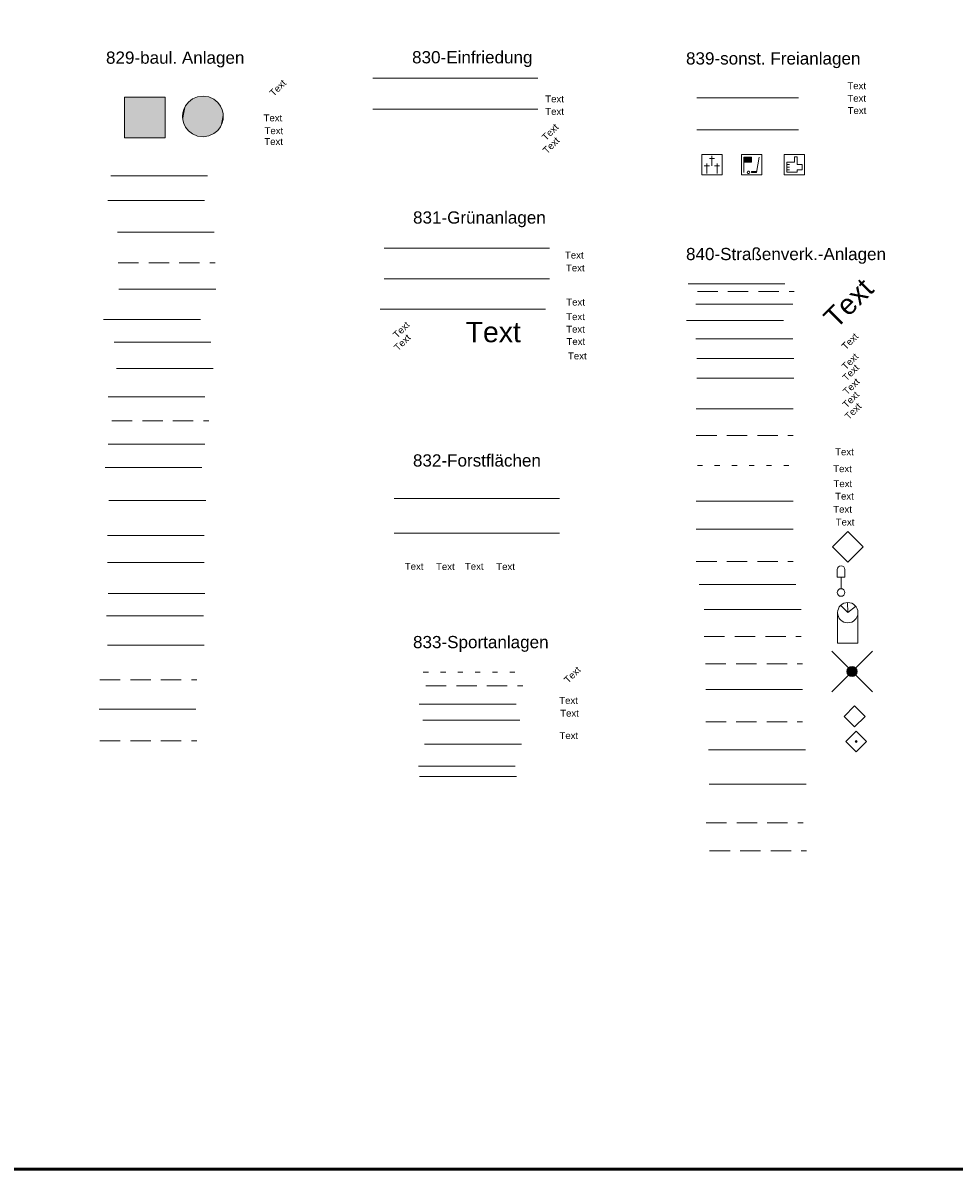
# Model space of a CAD drawing. Header units: metres. Extents: x 4523588 to 4523850, y 5693451 to 5693851.
# Tile 18 of 25: x 4523662 to 4523708, y 5693627 to 5693683. Entities that reach past the tile are written whole.
import ezdxf

# ---------------------------------------------------------------- set-up
doc = ezdxf.new("R2010")
doc.units = ezdxf.units.M
doc.header["$LTSCALE"] = 0.5
doc.linetypes.add('STRICH_05_12', pattern=[1.7, 0.5, -1.2])
doc.linetypes.add('STRICH_20_10', pattern=[3, 2, -1])
for name, color, linetype, lineweight in [('100_HILFE_LEG', 24, 'CONTINUOUS', 18), ('100_LEG_LAGE', 7, 'CONTINUOUS', 18), ('829_ABSCHMIERRAMPE_BL_2', 7, 'CONTINUOUS', 18), ('829_BRUECKE_BL_2', 7, 'CONTINUOUS', 18), ('829_BRUECKE_HOEH_4', 7, 'CONTINUOUS', 18), ('829_BRUECKE_WIDERLL_2', 7, 'CONTINUOUS', 18), ('829_EIN_AUS_SCHA_BGZ_2', 7, 'CONTINUOUS', 18), ('829_ERDUEB_ANL_BL_2', 7, 'STRICH_20_10', 18), ('829_FREI_TXT_SBANL_4', 7, 'CONTINUOUS', 18), ('829_FREIST_SCHORNST_8', 12, 'CONTINUOUS', 18), ('829_HP_SBANL_HOEH_4', 30, 'CONTINUOUS', 18), ('829_ING_BGZ_LIN_2', 7, 'CONTINUOUS', 18), ('829_ING_BGZ_LIN_UEBD_2', 7, 'STRICH_20_10', 18), ('829_ING_BW_PFEILER_LF_2', 7, 'CONTINUOUS', 18), ('829_LADERAMPE_BL_2', 7, 'CONTINUOUS', 18), ('829_LKW_WAAGE_BL_2', 7, 'CONTINUOUS', 18), ('829_LUFT_SCHA_BGZ_LINIE_2', 7, 'CONTINUOUS', 18), ('829_PFEILER_BL_2', 7, 'CONTINUOUS', 18), ('829_PFEILER_ECKIG_1', 7, 'CONTINUOUS', 18), ('829_PFEILER_RUND_1', 7, 'CONTINUOUS', 18), ('829_PODEST_2', 7, 'CONTINUOUS', 18), ('829_STAHLIGITTERMAST_8', 7, 'CONTINUOUS', 18), ('829_STUETZBAUWERK_8', 7, 'CONTINUOUS', 18), ('829_STUETZBAUWERK_RAND_2', 7, 'STRICH_20_10', 18), ('829_TORWAND_2', 12, 'CONTINUOUS', 18), ('829_TUNNEL_BL_UEBD_2', 7, 'STRICH_20_10', 18), ('829_TURM_8', 12, 'CONTINUOUS', 18), ('829_TURM_ART_4', 7, 'CONTINUOUS', 18), ('829_TXT_BEZ_PF_BAUL_2', 7, 'CONTINUOUS', 9), ('830_FREI_TXT_EINFR_4', 7, 'CONTINUOUS', 18), ('830_HP_EINFR_PKT_HOEH_4', 30, 'CONTINUOUS', 18), ('830_TOR_ART_4', 7, 'CONTINUOUS', 18), ('830_TOR_LAUFSCH_2', 1, 'CONTINUOUS', 18), ('830_TXT_BEZ_PF_EINFR_2', 7, 'CONTINUOUS', 9), ('830_ZAUN_ART_4', 7, 'CONTINUOUS', 18), ('831_BAUM_ART_4', 7, 'CONTINUOUS', 18), ('831_BAUM_KRONEN_D_4', 7, 'CONTINUOUS', 18), ('831_BAUM_NUMMER_4', 7, 'CONTINUOUS', 18), ('831_BAUM_STAMM_U_4', 7, 'CONTINUOUS', 18), ('831_DACHBEGR_ART_4', 7, 'CONTINUOUS', 18), ('831_FASSADENBEGR_ART_4', 7, 'CONTINUOUS', 18), ('831_FLAECHE_BEZ_4', 7, 'CONTINUOUS', 18), ('831_FLAECHE_GROESSE_4', 7, 'CONTINUOUS', 18), ('831_FREI_TXT_GRUEN_4', 7, 'CONTINUOUS', 18), ('831_GRUEN_ABSCH_BGZ_LIN_2', 7, 'CONTINUOUS', 18), ('831_GRUEN_BGZ_LIN_2', 7, 'CONTINUOUS', 18), ('831_HP_GRUEN_HOEHE_4', 30, 'CONTINUOUS', 18), ('831_TXT_BEZ_PF_GRUEN_2', 7, 'CONTINUOUS', 9), ('832_BEZ_FREI_WALD_FL_4', 7, 'CONTINUOUS', 18), ('832_FLAECHEN_GR_4', 7, 'CONTINUOUS', 18), ('832_FREI_TXT_FREIFL_4', 7, 'CONTINUOUS', 18), ('832_FREIFL_BGZ_LINIE_2', 7, 'CONTINUOUS', 18), ('832_PKT_H_FREI_WALD_FL_4', 30, 'CONTINUOUS', 18), ('832_TXT_BEZ_PF_WALD_2', 7, 'CONTINUOUS', 9), ('833_ABSPRUNGBALKEN_2', 7, 'STRICH_05_12', 18), ('833_BANKREIHE_2', 7, 'STRICH_20_10', 18), ('833_FREI_TXT_AUSB_ANL_4', 7, 'CONTINUOUS', 18), ('833_GERAETEBOX_UNTERST_8', 7, 'CONTINUOUS', 18), ('833_HP_SPOAUS_HOEH_4', 30, 'CONTINUOUS', 18), ('833_SPORT_ANL_BEZ_4', 7, 'CONTINUOUS', 18), ('833_SPORT_ANL_BGZ_LINIE_2', 7, 'CONTINUOUS', 18), ('833_SPORTANL_OBFL_BEF_4', 7, 'CONTINUOUS', 18), ('833_TRIBUENE_8', 1, 'CONTINUOUS', 18), ('833_TXT_BEZ_PF_SPORT_2', 7, 'CONTINUOUS', 9), ('833_WASSERGRABEN_8', 145, 'CONTINUOUS', 18), ('839_FREI_TXT_S_FREIANL_4', 7, 'CONTINUOUS', 18), ('839_FREIANL_BL_2', 7, 'CONTINUOUS', 18), ('839_FRIEDHOF_SIGN_1', 7, 'CONTINUOUS', 18), ('839_GOLFPLATZ_SIGN_1', 7, 'CONTINUOUS', 18), ('839_HP_SFREIANL_HOEH_4', 30, 'CONTINUOUS', 18), ('839_OFL_BEF_SON_FREIANL_4', 7, 'CONTINUOUS', 18), ('839_TRIMMPFAD_SIGN_1', 7, 'CONTINUOUS', 18), ('839_TXT_BEZ_PF_FREIANL_2', 7, 'CONTINUOUS', 9), ('840_BEF_FLAECHE_BEZ_4', 7, 'CONTINUOUS', 18), ('840_BEF_FLAECHE_OFBEF_4', 7, 'CONTINUOUS', 18), ('840_BORDSTEIN_2', 7, 'CONTINUOUS', 18), ('840_BORDSTEIN_MAT_4', 7, 'CONTINUOUS', 18), ('840_BORDSTEIN_UEBD_2', 7, 'STRICH_20_10', 18), ('840_DREHKREUZ_1', 7, 'CONTINUOUS', 18), ('840_EINFASS_MAT_4', 7, 'CONTINUOUS', 18), ('840_EINFASSUNG_2', 7, 'CONTINUOUS', 18), ('840_EINFASSUNG_UEBD_2', 7, 'STRICH_20_10', 18), ('840_ENTW_RINNE_BL_2', 7, 'CONTINUOUS', 18), ('840_ENTW_RINNE_MAT_4', 7, 'CONTINUOUS', 18), ('840_FAHRBAHN_OFBEF_4', 7, 'CONTINUOUS', 18), ('840_FLACH_BORD_2', 7, 'CONTINUOUS', 18), ('840_FLACH_BORD_UEBD_2', 7, 'STRICH_20_10', 18), ('840_FREI_TXT_VERK_4', 7, 'CONTINUOUS', 18), ('840_FUGE_ALLG_2', 34, 'CONTINUOUS', 18), ('840_HOCH_BORD_2', 7, 'CONTINUOUS', 18), ('840_HOCH_BORD_UEBD_2', 7, 'STRICH_20_10', 18), ('840_JAGEN_STEIN_1', 7, 'CONTINUOUS', 18), ('840_KAST_RINNE_KEN_4', 7, 'CONTINUOUS', 18), ('840_KM_STEIN_1', 7, 'CONTINUOUS', 18), ('840_LEUCHTSAEULE_1', 7, 'CONTINUOUS', 18), ('840_METALLBAND_2', 7, 'CONTINUOUS', 18), ('840_METALLBAND_UEBD_2', 7, 'STRICH_20_10', 18), ('840_ORT_STEIN_1', 7, 'CONTINUOUS', 18), ('840_PALISADE_2', 7, 'CONTINUOUS', 18), ('840_PALISADE_UEBD_2', 7, 'STRICH_20_10', 18), ('840_PARKUHR_1', 7, 'CONTINUOUS', 18), ('840_RADABW_BGZ_LIN_2', 12, 'CONTINUOUS', 18), ('840_SCHILD_BRUECKE_BL_2', 7, 'CONTINUOUS', 18), ('840_SEITENST_OFBEF_4', 7, 'CONTINUOUS', 18), ('840_SPERRKETTE_2', 7, 'STRICH_05_12', 18), ('840_STR_NAME_4', 7, 'CONTINUOUS', 18), ('840_STR_VERK_ANL_HOEH_4', 30, 'CONTINUOUS', 18), ('840_TIEF_BORD_2', 7, 'CONTINUOUS', 18), ('840_TIEF_BORD_UEBD_2', 7, 'STRICH_20_10', 18), ('840_TXT_BEZ_PF_STRA_2', 7, 'CONTINUOUS', 9), ('840_VERKAB_BGZ_LIN_2', 7, 'CONTINUOUS', 18), ('840_VERKFL_BGZ_LIN_2', 7, 'CONTINUOUS', 18), ('840_VERKFL_BGZ_LIN_UEBD_2', 7, 'STRICH_20_10', 18), ('840_WEG_BEZ_4', 7, 'CONTINUOUS', 18), ('840_WEG_OFBEF_4', 7, 'CONTINUOUS', 18)]:
    doc.layers.add(name, color=color, linetype=linetype, lineweight=lineweight)
doc.styles.add('ARIAL', font='arial.ttf')

# ---------------------------------------------------------------- blocks, each defined once
blk = doc.blocks.new('*U518')
at = {"layer": '829_PFEILER_ECKIG_1', "color": 12, "linetype": 'Continuous', "extrusion": (0, 0, -1)}
for points in [[(0.013, -0.032), (1.013, -1.032), (1.013, 0.968)], [(0.013, -0.032), (1.013, 0.968), (-0.987, 0.968)], [(0.013, -0.032), (-0.987, 0.968), (-0.987, -1.032)], [(0.013, -0.032), (-0.987, -1.032), (1.013, -1.032)]]:
    blk.add_solid(points, dxfattribs=at)
blk = doc.blocks.new('829_PFEILER_ECKIG')
at = {"layer": '829_PFEILER_ECKIG_1', "color": 7}
blk.add_lwpolyline([(-1.013, -1.032), (-1.013, 0.968), (0.987, 0.968), (0.987, -1.032), (-1.013, -1.032)], dxfattribs=at)
at = {"layer": '829_PFEILER_ECKIG_1', "color": 12, "linetype": 'Continuous'}
blk.add_blockref('*U518', (0, 0), dxfattribs=at)
blk = doc.blocks.new('*U520')
at = {"layer": '829_PFEILER_RUND_1', "color": 12, "linetype": 'Continuous'}
for points in [[(-0.857, 0.512), (-0.945, -0.351), (-0.716, 0.692)], [(-0.857, -0.534), (-0.716, 0.692), (-0.945, -0.351)], [(-0.716, 0.692), (-0.857, -0.534), (-0.518, 0.848)], [(-0.716, -0.714), (-0.518, 0.848), (-0.857, -0.534)], [(-0.518, 0.848), (-0.716, -0.714), (-0.268, 0.954)], [(-0.518, -0.869), (-0.268, 0.954), (-0.716, -0.714)], [(-0.268, 0.954), (-0.518, -0.869), (0.01, 0.989)], [(-0.268, -0.975), (0.01, 0.989), (-0.518, -0.869)], [(0.01, 0.989), (-0.268, -0.975), (0.288, 0.946)], [(0.01, -1.01), (0.288, 0.946), (-0.268, -0.975)], [(0.288, 0.946), (0.01, -1.01), (0.532, 0.833)], [(0.288, -0.967), (0.532, 0.833), (0.01, -1.01)], [(0.532, 0.833), (0.288, -0.967), (0.724, 0.674)], [(0.532, -0.854), (0.724, 0.674), (0.288, -0.967)], [(0.724, 0.674), (0.532, -0.854), (0.859, 0.493)], [(-0.99, 0.159), (-1.005, -0.026), (-0.945, 0.33)], [(-0.99, -0.18), (-0.945, 0.33), (-1.005, -0.026)], [(-1.005, 0.005), (-1.005, -0.011), (-0.99, 0.159)], [(-1.005, -0.026), (-0.99, 0.159), (-1.005, -0.011)], [(-0.945, 0.33), (-0.99, -0.18), (-0.857, 0.512)], [(-0.945, -0.351), (-0.857, 0.512), (-0.99, -0.18)], [(0.724, -0.695), (0.859, 0.493), (0.532, -0.854)], [(0.859, 0.493), (0.724, -0.695), (0.942, 0.311)], [(0.859, -0.514), (0.942, 0.311), (0.724, -0.695)], [(0.942, 0.311), (0.859, -0.514), (0.984, 0.141)], [(0.942, -0.332), (0.984, 0.141), (0.859, -0.514)], [(0.984, 0.141), (0.942, -0.332), (0.995, -0.011)], [(0.984, -0.162), (0.995, -0.011), (0.942, -0.332)]]:
    blk.add_solid(points, dxfattribs=at)
blk = doc.blocks.new('829_PFEILER_RUND')
at = {"layer": '829_PFEILER_RUND_1', "color": 7}
for p, q in [((-0.716, 0.692), (-0.857, 0.512)), ((-0.518, 0.848), (-0.716, 0.692)), ((-0.268, 0.954), (-0.518, 0.848)), ((0.01, 0.989), (-0.268, 0.954)), ((0.288, 0.946), (0.01, 0.989)), ((0.532, 0.833), (0.288, 0.946)), ((0.724, 0.674), (0.532, 0.833)), ((0.859, 0.493), (0.724, 0.674)), ((-0.99, 0.159), (-1.005, 0.005)), ((-1.005, 0.005), (-1.005, -0.011)), ((-0.945, 0.33), (-0.99, 0.159)), ((-0.857, 0.512), (-0.945, 0.33)), ((0.942, 0.311), (0.859, 0.493)), ((0.984, 0.141), (0.942, 0.311)), ((0.995, -0.011), (0.984, 0.141)), ((-1.005, -0.011), (-1.005, -0.026)), ((-1.005, -0.026), (-0.99, -0.18)), ((-0.99, -0.18), (-0.945, -0.351)), ((-0.945, -0.351), (-0.857, -0.534)), ((-0.857, -0.534), (-0.716, -0.714)), ((0.724, -0.695), (0.859, -0.514)), ((0.859, -0.514), (0.942, -0.332)), ((0.942, -0.332), (0.984, -0.162)), ((0.984, -0.162), (0.995, -0.011)), ((-0.716, -0.714), (-0.518, -0.869)), ((-0.518, -0.869), (-0.268, -0.975)), ((-0.268, -0.975), (0.01, -1.01)), ((0.01, -1.01), (0.288, -0.967)), ((0.288, -0.967), (0.532, -0.854)), ((0.532, -0.854), (0.724, -0.695))]:
    blk.add_line(p, q, dxfattribs=at)
at = {"layer": '829_PFEILER_RUND_1', "color": 12, "linetype": 'Continuous'}
blk.add_blockref('*U520', (0, 0), dxfattribs=at)
blk = doc.blocks.new('839_FRIEDHOF_SIGN')
at = {"layer": '839_FRIEDHOF_SIGN_1', "color": 7}
for p, q in [((-0.5, -0.4375), (-0.5, 0.5625)), ((-0.5, 0.5625), (0.5, 0.5625)), ((-0.375, 0), (-0.125, 0)), ((-0.375, 0), (-0.125, 0)), ((-0.25, -0.375), (-0.25, 0.125)), ((-0.25, -0.375), (-0.25, 0.125)), ((-0.125, 0.375), (0.125, 0.375)), ((-0.125, 0.375), (0.125, 0.375)), ((0, 0), (0, 0.5)), ((0, 0), (0, 0.5)), ((0.375, 0), (0.125, 0)), ((0.375, 0), (0.125, 0)), ((0.25, -0.375), (0.25, 0.125)), ((0.25, -0.375), (0.25, 0.125)), ((0.5, 0.5625), (0.5, -0.4375)), ((0.5, -0.4375), (-0.5, -0.4375))]:
    blk.add_line(p, q, dxfattribs=at)
blk = doc.blocks.new('839_GOLFPLATZ_SIGN')
at = {"layer": '839_GOLFPLATZ_SIGN_1', "color": 7}
for p, q in [((-0.506, -0.485), (-0.506, 0.515)), ((-0.506, 0.515), (0.494, 0.515)), ((-0.381, -0.36), (-0.381, 0.39)), ((-0.381, 0.39), (-0.006, 0.39)), ((-0.381, -0.36), (-0.381, 0.39)), ((-0.381, 0.39), (-0.006, 0.39)), ((-0.006, 0.14), (-0.381, 0.14)), ((-0.381, 0.14), (-0.381, -0.36)), ((-0.006, 0.14), (-0.381, 0.14)), ((-0.381, 0.14), (-0.381, -0.36)), ((-0.006, 0.39), (-0.006, 0.14)), ((-0.006, 0.39), (-0.006, 0.14)), ((0.369, 0.39), (0.244, -0.36)), ((0.369, 0.39), (0.244, -0.36)), ((0.494, 0.515), (0.494, -0.485)), ((0.494, -0.485), (-0.506, -0.485)), ((-0.212, -0.334), (-0.218, -0.36)), ((-0.218, -0.36), (-0.212, -0.387)), ((-0.182, -0.304), (-0.212, -0.334)), ((-0.212, -0.387), (-0.182, -0.417)), ((-0.134, -0.302), (-0.182, -0.304)), ((-0.182, -0.417), (-0.134, -0.419)), ((-0.101, -0.33), (-0.134, -0.302)), ((-0.134, -0.419), (-0.101, -0.391)), ((-0.093, -0.36), (-0.101, -0.33)), ((-0.101, -0.391), (-0.093, -0.36)), ((-0.006, -0.31), (0.253, -0.31)), ((-0.006, -0.36), (-0.006, -0.31)), ((-0.006, -0.36), (-0.006, -0.31)), ((-0.006, -0.31), (0.244, -0.31)), ((0.244, -0.36), (-0.006, -0.36)), ((0.244, -0.36), (-0.006, -0.36))]:
    blk.add_line(p, q, dxfattribs=at)
at = {"layer": '839_GOLFPLATZ_SIGN_1', "color": 7, "linetype": 'Continuous'}
for points in [[(-0.193, 0.265), (-0.006, 0.39), (-0.381, 0.39)], [(-0.193, 0.265), (-0.381, 0.39), (-0.381, 0.14)], [(-0.193, 0.265), (-0.381, 0.14), (-0.006, 0.14)], [(-0.193, 0.265), (-0.006, 0.14), (-0.006, 0.39)], [(0.119, -0.335), (0.253, -0.31), (-0.006, -0.31)], [(0.119, -0.335), (-0.006, -0.31), (-0.006, -0.36)], [(0.119, -0.335), (-0.006, -0.36), (0.244, -0.36)], [(0.119, -0.335), (0.244, -0.36), (0.253, -0.31)]]:
    blk.add_solid(points, dxfattribs=at)
blk = doc.blocks.new('839_TRIMMPFAD_SIGN')
at = {"layer": '839_TRIMMPFAD_SIGN_1', "color": 7}
for p, q in [((-0.477, -0.496), (-0.477, 0.504)), ((-0.477, 0.504), (0.523, 0.504)), ((-0.352, 0.004), (-0.352, 0.129)), ((-0.352, 0.129), (0.023, 0.129)), ((-0.352, 0.004), (-0.352, 0.129)), ((-0.352, 0.129), (0.023, 0.129)), ((-0.352, -0.121), (-0.352, 0.004)), ((-0.352, 0.004), (-0.227, 0.004)), ((-0.227, 0.004), (-0.352, 0.004)), ((-0.352, -0.121), (-0.352, 0.004)), ((-0.352, 0.004), (-0.227, 0.004)), ((-0.227, 0.004), (-0.352, 0.004)), ((0.023, 0.129), (0.023, 0.379)), ((0.023, 0.379), (0.148, 0.379)), ((0.023, 0.129), (0.023, 0.379)), ((0.023, 0.379), (0.148, 0.379)), ((0.148, 0.379), (0.148, 0.004)), ((0.148, 0.379), (0.148, 0.004)), ((0.148, 0.004), (0.398, 0.004)), ((0.148, 0.004), (0.398, 0.004)), ((0.398, 0.004), (0.398, -0.246)), ((0.398, 0.004), (0.398, -0.246)), ((0.523, 0.504), (0.523, -0.496)), ((0.523, -0.496), (-0.477, -0.496)), ((-0.352, -0.246), (-0.352, -0.121)), ((-0.352, -0.121), (-0.227, -0.121)), ((-0.227, -0.121), (-0.352, -0.121)), ((-0.352, -0.246), (-0.352, -0.121)), ((-0.352, -0.121), (-0.227, -0.121)), ((-0.227, -0.121), (-0.352, -0.121)), ((-0.352, -0.371), (-0.352, -0.246)), ((-0.352, -0.246), (-0.227, -0.246)), ((-0.227, -0.246), (-0.352, -0.246)), ((-0.352, -0.371), (-0.352, -0.246)), ((-0.352, -0.246), (-0.227, -0.246)), ((-0.227, -0.246), (-0.352, -0.246)), ((0.023, -0.371), (-0.352, -0.371)), ((0.023, -0.371), (-0.352, -0.371)), ((0.148, -0.371), (0.023, -0.371)), ((0.148, -0.371), (0.023, -0.371)), ((0.398, -0.246), (0.148, -0.246)), ((0.148, -0.246), (0.148, -0.371)), ((0.398, -0.246), (0.148, -0.246)), ((0.148, -0.246), (0.148, -0.371))]:
    blk.add_line(p, q, dxfattribs=at)
blk = doc.blocks.new('840_PARKUHR')
at = {"layer": '840_PARKUHR_1', "color": 7}
for p, q in [((-0.1875, 0.75), (-0.1875, 1.125)), ((0, 0.75), (-0.1875, 0.75)), ((0, 0.1875), (0, 0.75)), ((0, 0.75), (0.1875, 0.75)), ((0.1875, 0.75), (0.1875, 1.125))]:
    blk.add_line(p, q, dxfattribs=at)
blk.add_circle((0, 0), 0.1875, dxfattribs=at)
blk.add_arc((0, 1.125), 0.1875, 0, 180, dxfattribs=at)
blk = doc.blocks.new('840_KM_STEIN')
at = {"layer": '840_KM_STEIN_1', "color": 7}
for p, q in [((-0.515, 0), (0, 0.515)), ((0, -0.515), (-0.515, 0)), ((0, 0.515), (0.515, 0)), ((0.515, 0), (0, -0.515))]:
    blk.add_line(p, q, dxfattribs=at)
blk = doc.blocks.new('840_JAGEN_STEIN')
at = {"layer": '840_JAGEN_STEIN_1', "color": 7}
for p, q in [((-0.75, 0), (0, 0.75)), ((0, 0.75), (0.75, 0)), ((0, -0.75), (-0.75, 0)), ((0.75, 0), (0, -0.75))]:
    blk.add_line(p, q, dxfattribs=at)
blk = doc.blocks.new('840_LEUCHTSAEULE')
at = {"layer": '840_LEUCHTSAEULE_1', "color": 7}
for p, q in [((-0.009, 1.501), (-0.356, 1.859)), ((-0.009, 1.501), (-0.016, 1.998)), ((-0.009, 1.501), (0.379, 1.799)), ((-0.509, 1.501), (-0.509, 0.001)), ((0.491, 0.001), (0.491, 1.501)), ((-0.509, 0.001), (0.491, 0.001))]:
    blk.add_line(p, q, dxfattribs=at)
at = {"layer": '840_LEUCHTSAEULE_1', "color": 7, "linetype": 'Continuous'}
blk.add_circle((-0.009, 1.501), 0.5, dxfattribs=at)
blk = doc.blocks.new('*U529')
at = {"layer": '840_ORT_STEIN_1', "color": 7, "linetype": 'Continuous'}
for points in [[(-0.05, 0), (-0.035, -0.035), (-0.035, 0.035)], [(-0.035, 0.035), (0, -0.05), (0, 0.05)], [(0, -0.05), (-0.035, 0.035), (-0.035, -0.035)], [(0, 0.05), (0.035, -0.035), (0.035, 0.035)], [(0.035, -0.035), (0, 0.05), (0, -0.05)], [(0.05, 0), (0.035, 0.035), (0.035, -0.035)]]:
    blk.add_solid(points, dxfattribs=at)
blk = doc.blocks.new('840_ORT_STEIN')
at = {"layer": '840_ORT_STEIN_1', "color": 7}
for p, q in [((-0.503, 0), (0, 0.503)), ((0, -0.503), (-0.503, 0)), ((0, 0.503), (0.511, 0)), ((0.503, 0), (0, -0.503))]:
    blk.add_line(p, q, dxfattribs=at)
at = {"layer": '840_ORT_STEIN_1', "color": 7, "linetype": 'Continuous'}
blk.add_circle((0, 0), 0.05, dxfattribs=at)
blk.add_blockref('*U529', (0, 0), dxfattribs=at)
blk = doc.blocks.new('*U531')
at = {"layer": '840_DREHKREUZ_1', "color": 7, "linetype": 'Continuous'}
for points in [[(-0.25, 0), (-0.177, -0.177), (-0.177, 0.177)], [(-0.177, 0.177), (0, -0.25), (0, 0.25)], [(0, -0.25), (-0.177, 0.177), (-0.177, -0.177)], [(0, 0.25), (0.177, -0.177), (0.177, 0.177)], [(0.177, -0.177), (0, 0.25), (0, -0.25)], [(0.25, 0), (0.177, 0.177), (0.177, -0.177)]]:
    blk.add_solid(points, dxfattribs=at)
blk = doc.blocks.new('840_DREHKREUZ')
at = {"layer": '840_DREHKREUZ_1', "color": 7}
for p, q in [((-1, -1), (1, 1)), ((-1, 1), (1, -1))]:
    blk.add_line(p, q, dxfattribs=at)
at = {"layer": '840_DREHKREUZ_1', "color": 7, "linetype": 'Continuous'}
blk.add_circle((0, 0), 0.25, dxfattribs=at)
blk.add_blockref('*U531', (0, 0), dxfattribs=at)

msp = doc.modelspace()

# ---------------------------------------------------------------- linework, layer by layer
at = {"layer": '100_HILFE_LEG', "lineweight": 50, "ltscale": 0.5}
msp.add_lwpolyline([(4523616.57, 5693851.402), (4523805.232, 5693851.402), (4523805.232, 5693626.901), (4523616.57, 5693626.901)], close=True, dxfattribs=at)
at = {"layer": '829_ABSCHMIERRAMPE_BL_2'}
msp.add_lwpolyline([(4523666.52, 5693664.823), (4523671.278, 5693664.823)], dxfattribs=at)
at = {"layer": '829_BRUECKE_BL_2'}
msp.add_lwpolyline([(4523666.646, 5693675.688), (4523671.404, 5693675.688)], dxfattribs=at)
at = {"layer": '829_BRUECKE_WIDERLL_2'}
msp.add_lwpolyline([(4523666.498, 5693674.47), (4523671.256, 5693674.47)], dxfattribs=at)
at = {"layer": '829_EIN_AUS_SCHA_BGZ_2'}
msp.add_lwpolyline([(4523666.979, 5693672.92), (4523671.736, 5693672.92)], dxfattribs=at)
at = {"layer": '829_ERDUEB_ANL_BL_2'}
msp.add_lwpolyline([(4523667.016, 5693671.407), (4523671.773, 5693671.407)], dxfattribs=at)
at = {"layer": '829_FREIST_SCHORNST_8'}
msp.add_lwpolyline([(4523667.053, 5693670.115), (4523671.81, 5693670.115)], dxfattribs=at)
at = {"layer": '829_ING_BGZ_LIN_2'}
msp.add_lwpolyline([(4523666.076, 5693649.49), (4523670.834, 5693649.49)], dxfattribs=at)
at = {"layer": '829_ING_BGZ_LIN_UEBD_2'}
msp.add_lwpolyline([(4523666.113, 5693647.94), (4523670.871, 5693647.94)], dxfattribs=at)
at = {"layer": '829_ING_BW_PFEILER_LF_2'}
msp.add_lwpolyline([(4523666.52, 5693662.498), (4523671.278, 5693662.498)], dxfattribs=at)
at = {"layer": '829_LADERAMPE_BL_2'}
msp.add_lwpolyline([(4523666.372, 5693661.354), (4523671.13, 5693661.354)], dxfattribs=at)
at = {"layer": '829_LKW_WAAGE_BL_2'}
msp.add_lwpolyline([(4523666.557, 5693659.73), (4523671.314, 5693659.73)], dxfattribs=at)
at = {"layer": '829_LUFT_SCHA_BGZ_LINIE_2'}
msp.add_lwpolyline([(4523666.483, 5693658.012), (4523671.24, 5693658.012)], dxfattribs=at)
at = {"layer": '829_PFEILER_BL_2'}
msp.add_lwpolyline([(4523666.483, 5693656.684), (4523671.24, 5693656.684)], dxfattribs=at)
at = {"layer": '829_PODEST_2'}
msp.add_lwpolyline([(4523666.52, 5693655.17), (4523671.277, 5693655.17)], dxfattribs=at)
at = {"layer": '829_STAHLIGITTERMAST_8'}
msp.add_lwpolyline([(4523666.446, 5693654.067), (4523671.203, 5693654.067)], dxfattribs=at)
at = {"layer": '829_STUETZBAUWERK_8'}
msp.add_lwpolyline([(4523666.483, 5693652.627), (4523671.24, 5693652.627)], dxfattribs=at)
at = {"layer": '829_STUETZBAUWERK_RAND_2'}
msp.add_lwpolyline([(4523666.113, 5693650.929), (4523670.871, 5693650.929)], dxfattribs=at)
at = {"layer": '829_TORWAND_2'}
msp.add_lwpolyline([(4523666.298, 5693668.625), (4523671.056, 5693668.625)], dxfattribs=at)
at = {"layer": '829_TUNNEL_BL_UEBD_2'}
msp.add_lwpolyline([(4523666.705, 5693663.642), (4523671.462, 5693663.642)], dxfattribs=at)
at = {"layer": '829_TURM_8'}
msp.add_lwpolyline([(4523666.815, 5693667.517), (4523671.573, 5693667.517)], dxfattribs=at)
at = {"layer": '829_TXT_BEZ_PF_BAUL_2'}
msp.add_lwpolyline([(4523666.926, 5693666.226), (4523671.684, 5693666.226)], dxfattribs=at)
at = {"layer": '830_TOR_LAUFSCH_2'}
msp.add_lwpolyline([(4523679.524, 5693680.472), (4523687.643, 5693680.472)], dxfattribs=at)
at = {"layer": '830_TXT_BEZ_PF_EINFR_2'}
msp.add_lwpolyline([(4523679.524, 5693678.96), (4523687.643, 5693678.96)], dxfattribs=at)
at = {"layer": '831_GRUEN_ABSCH_BGZ_LIN_2'}
msp.add_lwpolyline([(4523680.084, 5693670.618), (4523688.204, 5693670.618)], dxfattribs=at)
at = {"layer": '831_GRUEN_BGZ_LIN_2'}
msp.add_lwpolyline([(4523680.084, 5693672.13), (4523688.204, 5693672.13)], dxfattribs=at)
at = {"layer": '831_TXT_BEZ_PF_GRUEN_2'}
msp.add_lwpolyline([(4523679.895, 5693669.139), (4523688.015, 5693669.139)], dxfattribs=at)
at = {"layer": '832_FREIFL_BGZ_LINIE_2'}
msp.add_lwpolyline([(4523680.579, 5693658.128), (4523688.698, 5693658.128)], dxfattribs=at)
at = {"layer": '832_TXT_BEZ_PF_WALD_2'}
msp.add_lwpolyline([(4523680.579, 5693659.838), (4523688.698, 5693659.838)], dxfattribs=at)
at = {"layer": '833_ABSPRUNGBALKEN_2'}
msp.add_lwpolyline([(4523682.008, 5693651.299), (4523686.766, 5693651.299)], dxfattribs=at)
at = {"layer": '833_BANKREIHE_2'}
msp.add_lwpolyline([(4523682.137, 5693650.638), (4523686.895, 5693650.638)], dxfattribs=at)
at = {"layer": '833_GERAETEBOX_UNTERST_8'}
msp.add_lwpolyline([(4523681.811, 5693649.738), (4523686.569, 5693649.738)], dxfattribs=at)
at = {"layer": '833_SPORT_ANL_BGZ_LINIE_2'}
msp.add_lwpolyline([(4523681.992, 5693648.948), (4523686.75, 5693648.948)], dxfattribs=at)
at = {"layer": '833_TRIBUENE_8'}
msp.add_lwpolyline([(4523682.072, 5693647.769), (4523686.829, 5693647.769)], dxfattribs=at)
at = {"layer": '833_TXT_BEZ_PF_SPORT_2'}
msp.add_lwpolyline([(4523681.773, 5693646.695), (4523686.531, 5693646.695)], dxfattribs=at)
at = {"layer": '833_WASSERGRABEN_8'}
msp.add_lwpolyline([(4523681.825, 5693646.189), (4523686.582, 5693646.189)], dxfattribs=at)
at = {"layer": '839_FREIANL_BL_2'}
msp.add_lwpolyline([(4523695.453, 5693679.507), (4523700.446, 5693679.507)], dxfattribs=at)
at = {"layer": '839_TXT_BEZ_PF_FREIANL_2'}
msp.add_lwpolyline([(4523695.452, 5693677.934), (4523700.445, 5693677.934)], dxfattribs=at)
at = {"layer": '840_BORDSTEIN_2'}
msp.add_lwpolyline([(4523696.061, 5693645.81), (4523700.819, 5693645.81)], dxfattribs=at)
at = {"layer": '840_BORDSTEIN_UEBD_2'}
msp.add_lwpolyline([(4523695.883, 5693651.721), (4523700.64, 5693651.721)], dxfattribs=at)
at = {"layer": '840_EINFASSUNG_2'}
msp.add_lwpolyline([(4523695.889, 5693650.45), (4523700.646, 5693650.45)], dxfattribs=at)
at = {"layer": '840_EINFASSUNG_UEBD_2'}
msp.add_lwpolyline([(4523695.889, 5693648.872), (4523700.646, 5693648.872)], dxfattribs=at)
at = {"layer": '840_ENTW_RINNE_BL_2'}
msp.add_lwpolyline([(4523696.031, 5693647.492), (4523700.789, 5693647.492)], dxfattribs=at)
at = {"layer": '840_FLACH_BORD_2'}
msp.add_lwpolyline([(4523695.426, 5693664.241), (4523700.184, 5693664.241)], dxfattribs=at)
at = {"layer": '840_FLACH_BORD_UEBD_2'}
msp.add_lwpolyline([(4523695.426, 5693662.926), (4523700.184, 5693662.926)], dxfattribs=at)
at = {"layer": '840_FUGE_ALLG_2'}
msp.add_lwpolyline([(4523695.426, 5693659.705), (4523700.184, 5693659.705)], dxfattribs=at)
at = {"layer": '840_HOCH_BORD_2'}
msp.add_lwpolyline([(4523695.426, 5693658.324), (4523700.184, 5693658.324)], dxfattribs=at)
at = {"layer": '840_HOCH_BORD_UEBD_2'}
msp.add_lwpolyline([(4523695.426, 5693656.746), (4523700.184, 5693656.746)], dxfattribs=at)
at = {"layer": '840_METALLBAND_2'}
msp.add_lwpolyline([(4523695.818, 5693654.379), (4523700.576, 5693654.379)], dxfattribs=at)
at = {"layer": '840_METALLBAND_UEBD_2'}
msp.add_lwpolyline([(4523695.818, 5693653.064), (4523700.576, 5693653.064)], dxfattribs=at)
at = {"layer": '840_PALISADE_2'}
msp.add_lwpolyline([(4523695.022, 5693670.386), (4523699.78, 5693670.386)], dxfattribs=at)
at = {"layer": '840_PALISADE_UEBD_2'}
msp.add_lwpolyline([(4523695.481, 5693670.009), (4523700.239, 5693670.009)], dxfattribs=at)
at = {"layer": '840_RADABW_BGZ_LIN_2'}
msp.add_lwpolyline([(4523695.406, 5693669.387), (4523700.164, 5693669.387)], dxfattribs=at)
at = {"layer": '840_SCHILD_BRUECKE_BL_2'}
msp.add_lwpolyline([(4523695.406, 5693667.678), (4523700.164, 5693667.678)], dxfattribs=at)
at = {"layer": '840_SPERRKETTE_2'}
msp.add_lwpolyline([(4523695.476, 5693661.463), (4523700.233, 5693661.463)], dxfattribs=at)
at = {"layer": '840_TIEF_BORD_2'}
msp.add_lwpolyline([(4523695.562, 5693655.606), (4523700.319, 5693655.606)], dxfattribs=at)
at = {"layer": '840_TIEF_BORD_UEBD_2'}
msp.add_lwpolyline([(4523695.914, 5693643.898), (4523700.671, 5693643.898)], dxfattribs=at)
at = {"layer": '840_TXT_BEZ_PF_STRA_2'}
msp.add_lwpolyline([(4523695.458, 5693665.746), (4523700.216, 5693665.746)], dxfattribs=at)
at = {"layer": '840_VERKAB_BGZ_LIN_2'}
msp.add_lwpolyline([(4523694.948, 5693668.583), (4523699.706, 5693668.583)], dxfattribs=at)
at = {"layer": '840_VERKFL_BGZ_LIN_2'}
msp.add_lwpolyline([(4523695.452, 5693666.719), (4523700.21, 5693666.719)], dxfattribs=at)
at = {"layer": '840_VERKFL_BGZ_LIN_UEBD_2'}
msp.add_lwpolyline([(4523696.081, 5693642.526), (4523700.839, 5693642.526)], dxfattribs=at)

# ---------------------------------------------------------------- block references
at = {"layer": '829_PFEILER_ECKIG_1', "ltscale": 0.5}
msp.add_blockref('829_PFEILER_ECKIG', (4523668.331, 5693678.574), dxfattribs=at)
at = {"layer": '829_PFEILER_RUND_1', "ltscale": 0.5}
msp.add_blockref('829_PFEILER_RUND', (4523671.185, 5693678.61), dxfattribs=at)
at = {"layer": '839_FRIEDHOF_SIGN_1'}
msp.add_blockref('839_FRIEDHOF_SIGN', (4523696.194, 5693676.167), dxfattribs=at)
at = {"layer": '839_GOLFPLATZ_SIGN_1'}
msp.add_blockref('839_GOLFPLATZ_SIGN', (4523698.146, 5693676.21), dxfattribs=at)
at = {"layer": '839_TRIMMPFAD_SIGN_1'}
msp.add_blockref('839_TRIMMPFAD_SIGN', (4523700.226, 5693676.231), dxfattribs=at)
at = {"layer": '840_DREHKREUZ_1', "ltscale": 0.5}
msp.add_blockref('840_DREHKREUZ', (4523703.077, 5693651.335), dxfattribs=at)
at = {"layer": '840_JAGEN_STEIN_1', "ltscale": 0.5}
msp.add_blockref('840_JAGEN_STEIN', (4523702.876, 5693657.462), dxfattribs=at)
at = {"layer": '840_KM_STEIN_1', "ltscale": 0.5}
msp.add_blockref('840_KM_STEIN', (4523703.201, 5693649.134), dxfattribs=at)
at = {"layer": '840_LEUCHTSAEULE_1', "ltscale": 0.5}
msp.add_blockref('840_LEUCHTSAEULE', (4523702.876, 5693652.728), dxfattribs=at)
at = {"layer": '840_ORT_STEIN_1', "ltscale": 0.5}
msp.add_blockref('840_ORT_STEIN', (4523703.278, 5693647.904), dxfattribs=at)
at = {"layer": '840_PARKUHR_1', "ltscale": 0.5}
msp.add_blockref('840_PARKUHR', (4523702.542, 5693655.218), dxfattribs=at)

# ---------------------------------------------------------------- texts
at = {"layer": '100_LEG_LAGE', "color": 7, "style": 'ARIAL'}
for s, p in [('830-Einfriedung', (4523681.457, 5693681.207)), ('829-baul. Anlagen', (4523666.415, 5693681.188)), ('839-sonst. Freianlagen', (4523694.919, 5693681.15)), ('831-Grünanlagen', (4523681.504, 5693673.337)), ('840-Straßenverk.-Anlagen', (4523694.919, 5693671.543)), ('832-Forstflächen', (4523681.5, 5693661.405)), ('833-Sportanlagen', (4523681.503, 5693652.484))]:
    msp.add_text(s, height=0.6, dxfattribs=at).set_placement(p)
at = {"layer": '829_BRUECKE_HOEH_4', "style": 'ARIAL'}
msp.add_text('Text', height=0.338, dxfattribs=at).set_placement((4523674.158, 5693678.357))
at = {"layer": '829_FREI_TXT_SBANL_4', "style": 'ARIAL'}
msp.add_text('Text', height=0.338, dxfattribs=at).set_placement((4523674.206, 5693677.729))
at = {"layer": '829_HP_SBANL_HOEH_4', "style": 'ARIAL'}
msp.add_text('Text', height=0.338, dxfattribs=at).set_placement((4523674.194, 5693677.197))
at = {"layer": '829_TURM_ART_4', "style": 'ARIAL'}
msp.add_text('Text', height=0.338, rotation=45, dxfattribs=at).set_placement((4523674.652, 5693679.554))
at = {"layer": '830_FREI_TXT_EINFR_4', "style": 'ARIAL'}
msp.add_text('Text', height=0.338, dxfattribs=at).set_placement((4523688.002, 5693679.291))
at = {"layer": '830_HP_EINFR_PKT_HOEH_4', "style": 'ARIAL'}
msp.add_text('Text', height=0.338, dxfattribs=at).set_placement((4523688.002, 5693678.675))
at = {"layer": '830_TOR_ART_4', "style": 'ARIAL'}
msp.add_text('Text', height=0.338, rotation=45, dxfattribs=at).set_placement((4523688.036, 5693677.385))
at = {"layer": '830_ZAUN_ART_4', "style": 'ARIAL'}
msp.add_text('Text', height=0.338, rotation=45, dxfattribs=at).set_placement((4523688.084, 5693676.733))
at = {"layer": '831_BAUM_ART_4', "style": 'ARIAL'}
msp.add_text('Text', height=0.338, dxfattribs=at).set_placement((4523689.118, 5693666.668))
at = {"layer": '831_BAUM_KRONEN_D_4', "style": 'ARIAL'}
msp.add_text('Text', height=0.338, dxfattribs=at).set_placement((4523688.97, 5693671.618))
at = {"layer": '831_BAUM_NUMMER_4', "style": 'ARIAL'}
msp.add_text('Text', height=1, dxfattribs=at).set_placement((4523684.087, 5693667.51))
at = {"layer": '831_BAUM_STAMM_U_4', "style": 'ARIAL'}
msp.add_text('Text', height=0.338, dxfattribs=at).set_placement((4523689.019, 5693670.989))
at = {"layer": '831_DACHBEGR_ART_4', "style": 'ARIAL'}
msp.add_text('Text', height=0.338, rotation=45, dxfattribs=at).set_placement((4523680.72, 5693667.681))
at = {"layer": '831_FASSADENBEGR_ART_4', "style": 'ARIAL'}
msp.add_text('Text', height=0.338, rotation=45, dxfattribs=at).set_placement((4523680.768, 5693667.053))
at = {"layer": '831_FLAECHE_BEZ_4', "style": 'ARIAL'}
msp.add_text('Text', height=0.338, dxfattribs=at).set_placement((4523689.034, 5693669.31))
at = {"layer": '831_FLAECHE_GROESSE_4', "style": 'ARIAL'}
msp.add_text('Text', height=0.338, dxfattribs=at).set_placement((4523689.032, 5693667.98))
at = {"layer": '831_FREI_TXT_GRUEN_4', "style": 'ARIAL'}
msp.add_text('Text', height=0.338, dxfattribs=at).set_placement((4523689.032, 5693668.596))
at = {"layer": '831_HP_GRUEN_HOEHE_4', "style": 'ARIAL'}
msp.add_text('Text', height=0.338, dxfattribs=at).set_placement((4523689.044, 5693667.376))
at = {"layer": '832_BEZ_FREI_WALD_FL_4', "style": 'ARIAL'}
msp.add_text('Text', height=0.338, dxfattribs=at).set_placement((4523684.053, 5693656.334))
at = {"layer": '832_FLAECHEN_GR_4', "style": 'ARIAL'}
msp.add_text('Text', height=0.338, dxfattribs=at).set_placement((4523685.594, 5693656.321))
at = {"layer": '832_FREI_TXT_FREIFL_4', "style": 'ARIAL'}
msp.add_text('Text', height=0.338, dxfattribs=at).set_placement((4523682.635, 5693656.321))
at = {"layer": '832_PKT_H_FREI_WALD_FL_4', "style": 'ARIAL'}
msp.add_text('Text', height=0.338, dxfattribs=at).set_placement((4523681.1, 5693656.332))
at = {"layer": '833_FREI_TXT_AUSB_ANL_4', "style": 'ARIAL'}
msp.add_text('Text', height=0.338, dxfattribs=at).set_placement((4523688.688, 5693649.748))
at = {"layer": '833_HP_SPOAUS_HOEH_4', "style": 'ARIAL'}
msp.add_text('Text', height=0.338, dxfattribs=at).set_placement((4523688.736, 5693649.12))
at = {"layer": '833_SPORT_ANL_BEZ_4', "style": 'ARIAL'}
msp.add_text('Text', height=0.338, rotation=45, dxfattribs=at).set_placement((4523689.127, 5693650.733))
at = {"layer": '833_SPORTANL_OBFL_BEF_4', "style": 'ARIAL'}
msp.add_text('Text', height=0.338, dxfattribs=at).set_placement((4523688.7, 5693648.02))
at = {"layer": '839_FREI_TXT_S_FREIANL_4', "style": 'ARIAL'}
msp.add_text('Text', height=0.338, dxfattribs=at).set_placement((4523702.848, 5693679.938))
at = {"layer": '839_HP_SFREIANL_HOEH_4', "style": 'ARIAL'}
msp.add_text('Text', height=0.338, dxfattribs=at).set_placement((4523702.848, 5693679.322))
at = {"layer": '839_OFL_BEF_SON_FREIANL_4', "style": 'ARIAL'}
msp.add_text('Text', height=0.338, dxfattribs=at).set_placement((4523702.861, 5693678.718))
at = {"layer": '840_BEF_FLAECHE_BEZ_4', "style": 'ARIAL'}
msp.add_text('Text', height=0.338, rotation=45, dxfattribs=at).set_placement((4523702.774, 5693666.124))
at = {"layer": '840_BEF_FLAECHE_OFBEF_4', "style": 'ARIAL'}
msp.add_text('Text', height=0.338, dxfattribs=at).set_placement((4523702.247, 5693659.78))
at = {"layer": '840_BORDSTEIN_MAT_4', "style": 'ARIAL'}
msp.add_text('Text', height=0.338, rotation=45, dxfattribs=at).set_placement((4523702.834, 5693664.892))
at = {"layer": '840_EINFASS_MAT_4', "style": 'ARIAL'}
msp.add_text('Text', height=0.338, rotation=45, dxfattribs=at).set_placement((4523702.81, 5693664.252))
at = {"layer": '840_ENTW_RINNE_MAT_4', "style": 'ARIAL'}
msp.add_text('Text', height=0.338, rotation=45, dxfattribs=at).set_placement((4523702.92, 5693663.675))
at = {"layer": '840_FAHRBAHN_OFBEF_4', "style": 'ARIAL'}
msp.add_text('Text', height=0.338, dxfattribs=at).set_placement((4523702.276, 5693658.509))
at = {"layer": '840_FREI_TXT_VERK_4', "style": 'ARIAL'}
msp.add_text('Text', height=0.338, dxfattribs=at).set_placement((4523702.155, 5693659.137))
at = {"layer": '840_KAST_RINNE_KEN_4', "style": 'ARIAL'}
msp.add_text('Text', height=0.338, rotation=45, dxfattribs=at).set_placement((4523702.806, 5693665.574))
at = {"layer": '840_SEITENST_OFBEF_4', "style": 'ARIAL'}
msp.add_text('Text', height=0.338, dxfattribs=at).set_placement((4523702.167, 5693660.394))
at = {"layer": '840_STR_NAME_4', "style": 'ARIAL'}
msp.add_text('Text', height=1, rotation=45, dxfattribs=at).set_placement((4523702.293, 5693668.123))
at = {"layer": '840_STR_VERK_ANL_HOEH_4', "style": 'ARIAL'}
msp.add_text('Text', height=0.338, dxfattribs=at).set_placement((4523702.247, 5693661.958))
at = {"layer": '840_WEG_BEZ_4', "style": 'ARIAL'}
msp.add_text('Text', height=0.338, rotation=45, dxfattribs=at).set_placement((4523702.768, 5693667.113))
at = {"layer": '840_WEG_OFBEF_4', "style": 'ARIAL'}
msp.add_text('Text', height=0.338, dxfattribs=at).set_placement((4523702.153, 5693661.129))

doc.saveas('drawing.dxf')
